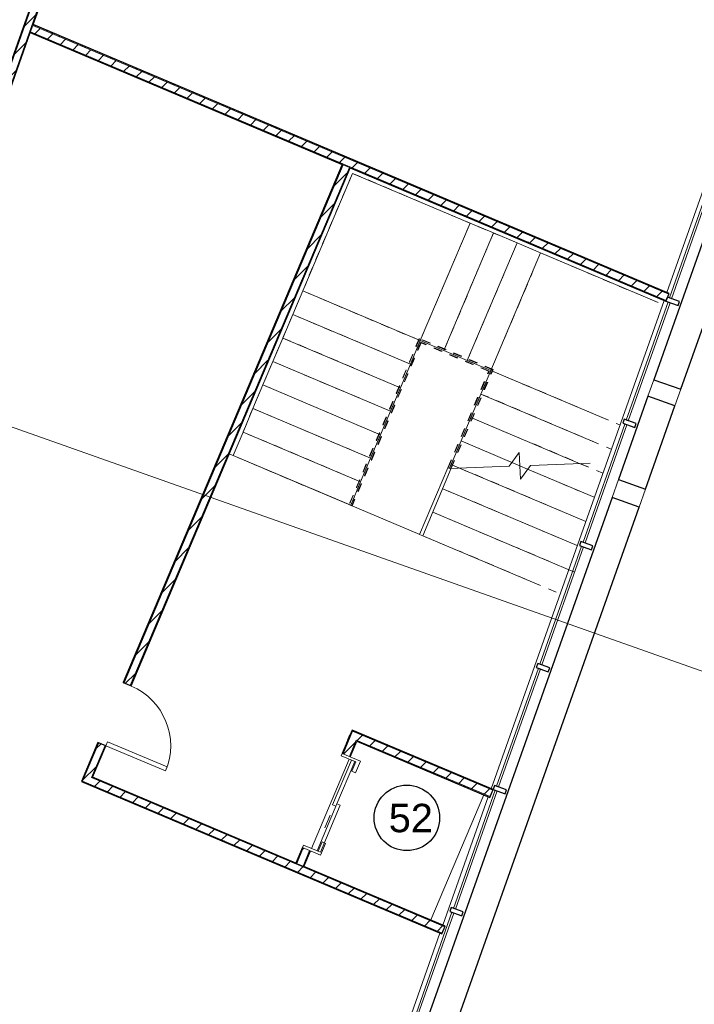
# Model space of a CAD drawing. Header units: millimetres. Extents: x 1512 to 2105, y 794 to 1149.
# Tile 201 of 256: x 1796 to 1804, y 1081 to 1093. Entities that reach past the tile are written whole.
import ezdxf

# ---------------------------------------------------------------- set-up
doc = ezdxf.new("R2010")
doc.units = ezdxf.units.MM
doc.linetypes.add('Overhead', pattern=[0.003969, 0.002381, -0.001587])
for name, color, linetype, lineweight in [('A-DOOR', 31, 'Continuous', 9), ('A-FLOR', 192, 'Continuous', 9), ('A-FLOR-HRAL', 11, 'Continuous', 9), ('A-FLOR-HRAL-MBND', 5, 'Overhead', 9), ('A-GENM', 13, 'Continuous', 9), ('A-GLAZ-CURT', 52, 'Continuous', 9), ('A-GLAZ-CWMG', 51, 'Continuous', 9), ('A-WALL', 113, 'Continuous', 9), ('A-WALL-PATT', 111, 'Continuous', 25), ('G-ANNO-SYMB', 111, 'Continuous', 9), ('S-STRS', 31, 'Continuous', 9), ('S-STRS-MBND', 31, 'Overhead', 9)]:
    doc.layers.add(name, color=color, linetype=linetype, lineweight=lineweight)
doc.styles.get("Standard").update_dxf_attribs({"font": 'arial.ttf'})
pattern_1 = [(45, (1895.92745, 1080.89862), (-0.212132, 0.212132), []), (135, (1895.92745, 1080.89862), (-0.212132, -0.212132), [])]
pattern_2 = [(0, (1895.92745, 1080.89862), (0, 0.15), []), (90, (1895.92745, 1080.89862), (-0.15, 9e-18), [])]
pattern_3 = [(45, (1895.92745, 1080.89862), (-0.10606602, 0.10606602), [])]

# ---------------------------------------------------------------- blocks, each defined once
blk = doc.blocks.new('Generic Models 3 - Generic Models 3-147078-اول')
at = {"layer": 'A-GENM', "lineweight": 25}
for p, q in [((-90.557, 13.447), (-92.617, 7.627)), ((-92.299, 7.515), (-90.239, 13.335)), ((-92.617, 7.627), (-92.299, 7.515)), ((-92.686, 7.434), (-93.033, 6.454)), ((-92.368, 7.321), (-92.686, 7.434)), ((-92.715, 6.341), (-92.368, 7.321)), ((-93.033, 6.454), (-92.715, 6.341)), ((-93.107, 6.244), (-95.989, -1.896)), ((-92.789, 6.131), (-93.107, 6.244)), ((-95.671, -2.008), (-92.789, 6.131))]:
    blk.add_line(p, q, dxfattribs=at)
at = {"layer": 'A-GENM'}
for p, q in [((-92.686, 7.434), (-92.617, 7.627)), ((-92.299, 7.515), (-92.368, 7.321)), ((-93.107, 6.244), (-93.033, 6.454)), ((-92.715, 6.341), (-92.789, 6.131))]:
    blk.add_line(p, q, dxfattribs=at)
blk = doc.blocks.new('System Panel - Glazed-137446-اول')
at = {"layer": 'A-GLAZ-CURT', "lineweight": 18}
for p, q in [((0.736, 0.049), (-0.736, 0.049)), ((-0.736, 0.049), (-0.736, 0.024)), ((-0.736, 0.024), (0.736, 0.024)), ((0.736, 0.024), (0.736, 0.049))]:
    blk.add_line(p, q, dxfattribs=at)
blk = doc.blocks.new('Rectangular Mullion - 50 x 150mm-137391-اول')
at = {"layer": 'A-GLAZ-CWMG', "lineweight": 25}
for p, q in [((-0.025, 0.075), (0.025, 0.075)), ((-0.025, -0.075), (-0.025, 0.075)), ((0.025, 0.075), (0.025, -0.075)), ((0.025, -0.075), (-0.025, -0.075))]:
    blk.add_line(p, q, dxfattribs=at)
blk = doc.blocks.new('Railing - Railing-191819-اول')
at = {"layer": 'A-FLOR-HRAL'}
for p, q in [((-95.368, 5.809), (-95.037, 6.592)), ((-95.331, 5.794), (-94.996, 6.586)), ((-95.018, 6.585), (-95.037, 6.592)), ((-95.018, 6.585), (-95.037, 6.592)), ((-95.018, 6.585), (-95.037, 6.592)), ((-95.018, 6.585), (-95.037, 6.592)), ((-95.018, 6.585), (-95.037, 6.592)), ((-94.996, 6.586), (-95.018, 6.585)), ((-94.996, 6.586), (-95.018, 6.585)), ((-94.996, 6.586), (-95.018, 6.585)), ((-94.996, 6.586), (-95.018, 6.585)), ((-94.996, 6.586), (-95.018, 6.585)), ((-95.331, 5.794), (-95.368, 5.809))]:
    blk.add_line(p, q, dxfattribs=at)
at = {"layer": 'A-FLOR-HRAL-MBND'}
for p, q in [((-95.372, 8.113), (-96.197, 6.16)), ((-95.369, 8.107), (-96.193, 6.158)), ((-95.369, 8.107), (-96.193, 6.158)), ((-95.369, 8.107), (-96.193, 6.158)), ((-95.369, 8.107), (-96.193, 6.158)), ((-94.505, 7.747), (-95.372, 8.113)), ((-94.512, 7.744), (-95.369, 8.107)), ((-94.512, 7.744), (-95.369, 8.107)), ((-94.512, 7.744), (-95.369, 8.107)), ((-94.512, 7.744), (-95.369, 8.107)), ((-95.353, 8.067), (-96.165, 6.146)), ((-95.353, 8.067), (-96.165, 6.146)), ((-95.353, 8.067), (-96.165, 6.146)), ((-95.353, 8.067), (-96.165, 6.146)), ((-95.35, 8.061), (-96.16, 6.144)), ((-94.551, 7.728), (-95.353, 8.067)), ((-94.551, 7.728), (-95.353, 8.067)), ((-94.551, 7.728), (-95.353, 8.067)), ((-94.551, 7.728), (-95.353, 8.067)), ((-94.558, 7.726), (-95.35, 8.061)), ((-95.037, 6.592), (-94.558, 7.726)), ((-95.031, 6.592), (-94.551, 7.728)), ((-95.031, 6.592), (-94.551, 7.728)), ((-95.031, 6.592), (-94.551, 7.728)), ((-95.031, 6.592), (-94.551, 7.728)), ((-95.001, 6.586), (-94.512, 7.744)), ((-95.001, 6.586), (-94.512, 7.744)), ((-95.001, 6.586), (-94.512, 7.744)), ((-95.001, 6.586), (-94.512, 7.744)), ((-94.996, 6.586), (-94.505, 7.747)), ((-96.16, 6.144), (-96.197, 6.16)), ((-96.165, 6.146), (-96.193, 6.158)), ((-96.165, 6.146), (-96.193, 6.158)), ((-96.165, 6.146), (-96.193, 6.158)), ((-96.165, 6.146), (-96.193, 6.158))]:
    blk.add_line(p, q, dxfattribs=at)
blk = doc.blocks.new('M_Single-Louvered - 0762 x 2032mm-226899-اول')
at = {"layer": 'A-DOOR', "lineweight": 18}
for p, q in [((0.33, 0.05), (0.33, 0.812)), ((0.381, 0.812), (0.33, 0.812)), ((0.381, 0.05), (0.381, 0.812)), ((0.381, 0.05), (0.33, 0.05))]:
    blk.add_line(p, q, dxfattribs=at)
at = {"layer": 'A-DOOR'}
blk.add_arc((0.381, 0.05), 0.762, 90, 180, dxfattribs=at)
blk = doc.blocks.new('Side_opening_ElevatorLift_Door_with_Call_buttons_9478_0001 - 12000 x 2290 Opening-236782-اول')
at = {"layer": 'A-DOOR', "lineweight": 18}
for p, q in [((-0.6, 0.18), (-0.6, -0.05)), ((-0.45, 0.18), (-0.6, 0.18)), ((-0.57, -0.05), (-0.57, 0.135)), ((-0.57, 0.135), (-0.45, 0.135)), ((0, 0.122), (-0.57, 0.122)), ((-0.57, 0.122), (-0.57, 0.08)), ((-0.45, 0.135), (-0.45, 0.18)), ((0.57, 0.165), (-0.03, 0.165)), ((-0.03, 0.165), (-0.03, 0.122)), ((-0.03, 0.122), (0.57, 0.122)), ((0, 0.08), (0, 0.122)), ((0.6, 0.18), (0.45, 0.18)), ((0.45, 0.18), (0.45, 0.135)), ((0.45, 0.135), (0.57, 0.135)), ((0.57, 0.122), (0.57, 0.165)), ((0.57, 0.135), (0.57, -0.05)), ((0.6, -0.05), (0.6, 0.18)), ((-0.57, 0.08), (0, 0.08)), ((-0.6, -0.05), (-0.57, -0.05)), ((0.57, -0.05), (0.6, -0.05))]:
    blk.add_line(p, q, dxfattribs=at)
at = {"layer": 'A-DOOR'}
for p, q in [((0.125, 0.1), (0.196, 0.1)), ((0.125, 0.1), (0.196, 0.1)), ((0.285, 0.1), (0.125, 0.1)), ((-0.863, -0.05), (-0.863, -0.053)), ((-0.736, -0.053), (-0.863, -0.053)), ((-0.832, -0.053), (-0.832, -0.056)), ((-0.832, -0.053), (-0.832, -0.056)), ((-0.832, -0.056), (-0.831, -0.056)), ((-0.768, -0.056), (-0.832, -0.056)), ((-0.832, -0.056), (-0.831, -0.056)), ((-0.831, -0.056), (-0.832, -0.056)), ((-0.83, -0.053), (-0.83, -0.055)), ((-0.77, -0.055), (-0.77, -0.053)), ((-0.769, -0.056), (-0.768, -0.056)), ((-0.769, -0.056), (-0.768, -0.056)), ((-0.768, -0.056), (-0.769, -0.056)), ((-0.768, -0.056), (-0.768, -0.053)), ((-0.768, -0.056), (-0.768, -0.053)), ((-0.736, -0.053), (-0.736, -0.05))]:
    blk.add_line(p, q, dxfattribs=at)

msp = doc.modelspace()

# ---------------------------------------------------------------- hatches: boundary and pattern name
at = {"layer": 'A-WALL-PATT', "lineweight": 9}
h = msp.add_hatch(dxfattribs=at)
h.set_pattern_fill('FP_2', color=256, style=0, pattern_type=2)
h.set_pattern_definition(pattern_1)
h.paths.add_polyline_path([(1791.544, 1080.334), (1792.779, 1083.822), (1792.769, 1083.825), (1791.535, 1080.337)], flags=0)
h.paths.add_polyline_path([(1794.447, 1088.535), (1796.35, 1093.908), (1796.34, 1093.911), (1794.438, 1088.538)], flags=0)
h.paths.add_polyline_path([(1797.751, 1097.867), (1798.234, 1099.231), (1798.225, 1099.235), (1797.742, 1097.871)], flags=0)
h = msp.add_hatch(dxfattribs=at)
h.set_pattern_fill('FP_4', color=256, style=0, pattern_type=2)
h.set_pattern_definition(pattern_3)
h.paths.add_polyline_path([(1791.619, 1080.307), (1792.854, 1083.795), (1792.779, 1083.822), (1791.544, 1080.334)], flags=0)
h.paths.add_polyline_path([(1794.523, 1088.508), (1796.425, 1093.881), (1796.35, 1093.908), (1794.447, 1088.535), (1794.464, 1088.529)], flags=0)
h.paths.add_polyline_path([(1797.827, 1097.841), (1798.308, 1099.201), (1798.234, 1099.231), (1797.751, 1097.867)], flags=0)
h = msp.add_hatch(dxfattribs=at)
h.set_pattern_fill('FP_3', color=256, style=0, pattern_type=2)
h.set_pattern_definition(pattern_2)
h.paths.add_polyline_path([(1791.629, 1080.304), (1792.864, 1083.791), (1792.854, 1083.795), (1791.619, 1080.307)], flags=0)
h.paths.add_polyline_path([(1794.532, 1088.505), (1796.435, 1093.878), (1796.425, 1093.881), (1794.523, 1088.508)], flags=0)
h.paths.add_polyline_path([(1797.836, 1097.837), (1798.318, 1099.197), (1798.308, 1099.201), (1797.827, 1097.841)], flags=0)
h = msp.add_hatch(dxfattribs=at)
h.set_pattern_fill('FP_4', color=256, style=0, pattern_type=2)
h.set_pattern_definition(pattern_3)
h.paths.add_polyline_path([(1803.457, 1089.457), (1803.488, 1089.531), (1796.014, 1092.69), (1795.987, 1092.614), (1801.864, 1090.13)], flags=0)
h = msp.add_hatch(dxfattribs=at)
h.set_pattern_fill('FP_3', color=256, style=0, pattern_type=2)
h.set_pattern_definition(pattern_2)
h.paths.add_polyline_path([(1803.488, 1089.531), (1803.492, 1089.54), (1796.017, 1092.699), (1796.014, 1092.69), (1801.864, 1090.217)], flags=0)
h = msp.add_hatch(dxfattribs=at)
h.set_pattern_fill('FP_2', color=256, style=0, pattern_type=2)
h.set_pattern_definition(pattern_1)
h.paths.add_polyline_path([(1803.453, 1089.448), (1803.457, 1089.457), (1795.987, 1092.614), (1795.984, 1092.605), (1801.864, 1090.119)], flags=0)
h = msp.add_hatch(dxfattribs=at)
h.set_pattern_fill('FP_3', color=256, style=0, pattern_type=2)
h.set_pattern_definition(pattern_2)
h.paths.add_polyline_path([(1796.594, 1083.799), (1796.789, 1084.26), (1796.78, 1084.264), (1796.585, 1083.803)], flags=0)
h.paths.add_polyline_path([(1797.086, 1084.962), (1799.659, 1091.051), (1799.65, 1091.055), (1797.076, 1084.966)], flags=0)
h = msp.add_hatch(dxfattribs=at)
h.set_pattern_fill('FP_4', color=256, style=0, pattern_type=2)
h.set_pattern_definition(pattern_3)
h.paths.add_polyline_path([(1796.672, 1083.777), (1796.863, 1084.229), (1796.789, 1084.26), (1796.598, 1083.809)], flags=0)
h.paths.add_polyline_path([(1797.159, 1084.931), (1799.733, 1091.02), (1799.659, 1091.051), (1797.086, 1084.962)], flags=0)
h = msp.add_hatch(dxfattribs=at)
h.set_pattern_fill('FP_2', color=256, style=0, pattern_type=2)
h.set_pattern_definition(pattern_1)
h.paths.add_polyline_path([(1796.712, 1083.847), (1796.872, 1084.225), (1796.863, 1084.229), (1796.703, 1083.851)], flags=0)
h.paths.add_polyline_path([(1797.169, 1084.927), (1799.742, 1091.016), (1799.733, 1091.02), (1797.159, 1084.931)], flags=0)
h = msp.add_hatch(dxfattribs=at)
h.set_pattern_fill('FP_2', color=256, style=0, pattern_type=2)
h.set_pattern_definition(pattern_1)
h.paths.add_polyline_path([(1801.418, 1083.701), (1801.422, 1083.71), (1799.766, 1084.409), (1799.763, 1084.4), (1800.93, 1083.907)], flags=0)
h = msp.add_hatch(dxfattribs=at)
h.set_pattern_fill('FP_2', color=256, style=0, pattern_type=2)
h.set_pattern_definition(pattern_1)
h.paths.add_polyline_path([(1799.115, 1082.842), (1799.192, 1083.025), (1799.183, 1083.029), (1799.106, 1082.846)], flags=0)
h.paths.add_polyline_path([(1799.659, 1084.131), (1799.772, 1084.396), (1799.763, 1084.4), (1799.65, 1084.134)], flags=0)
h = msp.add_hatch(dxfattribs=at)
h.set_pattern_fill('FP_4', color=256, style=0, pattern_type=2)
h.set_pattern_definition(pattern_3)
h.paths.add_polyline_path([(1799.189, 1082.811), (1799.266, 1082.994), (1799.192, 1083.025), (1799.115, 1082.842), (1799.183, 1082.814)], flags=0)
h.paths.add_polyline_path([(1799.733, 1084.099), (1799.814, 1084.291), (1799.741, 1084.323), (1799.659, 1084.131)], flags=0)
h = msp.add_hatch(dxfattribs=at)
h.set_pattern_fill('FP_4', color=256, style=0, pattern_type=2)
h.set_pattern_definition(pattern_3)
h.paths.add_polyline_path([(1801.386, 1083.627), (1801.418, 1083.701), (1799.772, 1084.396), (1799.741, 1084.323), (1800.724, 1083.907)], flags=0)
h = msp.add_hatch(dxfattribs=at)
h.set_pattern_fill('FP_3', color=256, style=0, pattern_type=2)
h.set_pattern_definition(pattern_2)
h.paths.add_polyline_path([(1801.383, 1083.618), (1801.386, 1083.627), (1799.814, 1084.291), (1799.81, 1084.282), (1800.699, 1083.907)], flags=0)
h = msp.add_hatch(dxfattribs=at)
h.set_pattern_fill('FP_3', color=256, style=0, pattern_type=2)
h.set_pattern_definition(pattern_2)
h.paths.add_polyline_path([(1799.198, 1082.807), (1799.275, 1082.99), (1799.266, 1082.994), (1799.189, 1082.811)], flags=0)
h.paths.add_polyline_path([(1799.742, 1084.096), (1799.82, 1084.278), (1799.81, 1084.282), (1799.733, 1084.099)], flags=0)
h = msp.add_hatch(dxfattribs=at)
h.set_pattern_fill('FP_4', color=256, style=0, pattern_type=2)
h.set_pattern_definition(pattern_3)
h.paths.add_polyline_path([(1800.825, 1082.022), (1800.856, 1082.096), (1796.703, 1083.851), (1796.672, 1083.777), (1798.784, 1082.885)], flags=0)
h = msp.add_hatch(dxfattribs=at)
h.set_pattern_fill('FP_3', color=256, style=0, pattern_type=2)
h.set_pattern_definition(pattern_2)
h.paths.add_polyline_path([(1800.856, 1082.096), (1800.86, 1082.105), (1796.716, 1083.856), (1796.712, 1083.847), (1799.626, 1082.615)], flags=0)
h = msp.add_hatch(dxfattribs=at)
h.set_pattern_fill('FP_2', color=256, style=0, pattern_type=2)
h.set_pattern_definition(pattern_1)
h.paths.add_polyline_path([(1800.821, 1082.013), (1800.825, 1082.022), (1796.598, 1083.809), (1796.594, 1083.799), (1798.784, 1082.874)], flags=0)

# ---------------------------------------------------------------- linework, layer by layer
msp.add_circle((1800.409, 1083.377), 0.385)
at = {"layer": 'A-FLOR'}
for p, q in [((1803.463, 1089.552), (1810.027, 1108.093)), ((1801.398, 1083.719), (1803.43, 1089.458)), ((1800.56, 1086.708), (1798.321, 1087.654)), ((1799.287, 1083.018), (1799.731, 1084.068)), ((1801.312, 1083.648), (1800.69, 1082.177)), ((1800.831, 1082.117), (1801.365, 1083.625)), ((1799.236, 1077.611), (1800.798, 1082.023))]:
    msp.add_line(p, q, dxfattribs=at)
at = {"layer": 'A-WALL', "lineweight": 25}
for p, q in [((1796.34, 1093.911), (1794.438, 1088.538)), ((1796.017, 1092.699), (1796.435, 1093.878)), ((1803.492, 1089.54), (1796.017, 1092.699)), ((1794.532, 1088.505), (1795.984, 1092.605)), ((1795.984, 1092.605), (1799.65, 1091.055)), ((1799.65, 1091.055), (1797.076, 1084.966)), ((1797.169, 1084.927), (1799.742, 1091.016)), ((1799.742, 1091.016), (1803.453, 1089.448)), ((1803.453, 1089.448), (1803.492, 1089.54)), ((1797.076, 1084.966), (1797.169, 1084.927)), ((1799.766, 1084.409), (1799.65, 1084.134)), ((1801.422, 1083.71), (1799.766, 1084.409)), ((1796.78, 1084.264), (1796.585, 1083.803)), ((1796.716, 1083.856), (1796.872, 1084.225)), ((1796.872, 1084.225), (1796.78, 1084.264)), ((1799.742, 1084.096), (1799.82, 1084.278)), ((1799.82, 1084.278), (1801.383, 1083.618)), ((1799.106, 1082.846), (1796.716, 1083.856)), ((1796.585, 1083.803), (1800.821, 1082.013)), ((1801.383, 1083.618), (1801.422, 1083.71)), ((1799.183, 1083.029), (1799.106, 1082.846)), ((1799.198, 1082.807), (1799.275, 1082.99)), ((1800.86, 1082.105), (1799.198, 1082.807)), ((1800.821, 1082.013), (1800.86, 1082.105))]:
    msp.add_line(p, q, dxfattribs=at)
at = {"layer": 'A-WALL'}
for p, q in [((1794.447, 1088.535), (1796.35, 1093.908)), ((1794.523, 1088.508), (1796.425, 1093.881)), ((1796.014, 1092.69), (1795.984, 1092.605)), ((1803.488, 1089.531), (1796.014, 1092.69)), ((1803.457, 1089.457), (1795.987, 1092.614)), ((1799.659, 1091.051), (1797.086, 1084.962)), ((1799.733, 1091.02), (1797.159, 1084.931)), ((1799.733, 1091.02), (1799.65, 1091.055)), ((1799.659, 1084.131), (1799.772, 1084.396)), ((1799.733, 1084.099), (1799.814, 1084.291)), ((1799.772, 1084.396), (1801.418, 1083.701)), ((1799.814, 1084.291), (1801.386, 1083.627)), ((1796.594, 1083.799), (1796.789, 1084.26)), ((1796.863, 1084.229), (1796.703, 1083.851)), ((1800.856, 1082.096), (1796.703, 1083.851)), ((1796.716, 1083.856), (1796.712, 1083.847)), ((1800.825, 1082.022), (1796.598, 1083.809)), ((1799.115, 1082.842), (1799.192, 1083.025)), ((1799.189, 1082.811), (1799.266, 1082.994)), ((1799.106, 1082.846), (1799.189, 1082.811))]:
    msp.add_line(p, q, dxfattribs=at)
at = {"layer": 'G-ANNO-SYMB', "color": 1}
msp.add_line((1774.19, 1095.609), (1814.778, 1081.24), dxfattribs=at)
at = {"layer": 'S-STRS'}
for p, q in [((1799.769, 1090.951), (1799.185, 1089.569)), ((1801.151, 1090.367), (1799.769, 1090.951)), ((1800.567, 1088.985), (1801.151, 1090.367)), ((1801.427, 1090.25), (1801.151, 1090.367)), ((1800.843, 1088.868), (1801.427, 1090.25)), ((1801.703, 1090.133), (1801.427, 1090.25)), ((1801.119, 1088.751), (1801.703, 1090.133)), ((1801.98, 1090.016), (1801.703, 1090.133)), ((1801.396, 1088.635), (1801.98, 1090.016)), ((1803.361, 1089.432), (1801.98, 1090.016)), ((1799.185, 1089.569), (1799.068, 1089.293)), ((1800.567, 1088.985), (1799.185, 1089.569)), ((1799.068, 1089.293), (1798.951, 1089.016)), ((1800.45, 1088.709), (1799.068, 1089.293)), ((1798.951, 1089.016), (1798.834, 1088.74)), ((1800.333, 1088.432), (1798.951, 1089.016)), ((1800.567, 1088.985), (1800.45, 1088.709)), ((1800.843, 1088.868), (1800.567, 1088.985)), ((1801.119, 1088.751), (1800.843, 1088.868)), ((1798.834, 1088.74), (1798.718, 1088.464)), ((1800.216, 1088.156), (1798.834, 1088.74)), ((1800.45, 1088.709), (1800.333, 1088.432)), ((1801.396, 1088.635), (1801.119, 1088.751)), ((1801.279, 1088.358), (1801.396, 1088.635)), ((1801.396, 1088.635), (1802.777, 1088.051)), ((1798.718, 1088.464), (1798.601, 1088.187)), ((1800.099, 1087.88), (1798.718, 1088.464)), ((1800.333, 1088.432), (1800.216, 1088.156)), ((1801.162, 1088.082), (1801.279, 1088.358)), ((1801.279, 1088.358), (1802.66, 1087.774)), ((1798.601, 1088.187), (1798.484, 1087.911)), ((1799.983, 1087.603), (1798.601, 1088.187)), ((1800.216, 1088.156), (1800.099, 1087.88)), ((1801.045, 1087.806), (1801.162, 1088.082)), ((1801.162, 1088.082), (1802.445, 1087.539)), ((1798.484, 1087.911), (1798.367, 1087.635)), ((1799.866, 1087.327), (1798.484, 1087.911)), ((1800.099, 1087.88), (1799.983, 1087.603)), ((1800.928, 1087.529), (1801.045, 1087.806)), ((1801.045, 1087.806), (1801.643, 1087.553)), ((1799.749, 1087.051), (1798.367, 1087.635)), ((1799.983, 1087.603), (1799.866, 1087.327)), ((1801.643, 1087.553), (1801.736, 1087.514)), ((1802.445, 1087.539), (1802.544, 1087.498)), ((1800.911, 1087.488), (1800.928, 1087.529)), ((1800.928, 1087.529), (1801.027, 1087.488)), ((1801.027, 1087.488), (1802.51, 1086.861)), ((1801.736, 1087.514), (1801.828, 1087.474)), ((1801.828, 1087.474), (1802.611, 1087.144)), ((1799.866, 1087.327), (1799.749, 1087.051)), ((1800.83, 1087.245), (1802.41, 1086.577)), ((1800.714, 1086.969), (1802.38, 1086.264)), ((1800.597, 1086.692), (1801.96, 1086.116))]:
    msp.add_line(p, q, dxfattribs=at)
at = {"layer": 'S-STRS', "linetype": 'Overhead'}
for p, q in [((1800.567, 1088.985), (1801.151, 1090.367)), ((1800.843, 1088.868), (1801.427, 1090.25)), ((1801.119, 1088.751), (1801.703, 1090.133)), ((1801.396, 1088.635), (1801.98, 1090.016)), ((1800.567, 1088.985), (1799.185, 1089.569)), ((1800.45, 1088.709), (1799.068, 1089.293)), ((1800.333, 1088.432), (1798.951, 1089.016)), ((1800.216, 1088.156), (1798.834, 1088.74)), ((1801.396, 1088.635), (1802.777, 1088.051)), ((1800.099, 1087.88), (1798.718, 1088.464)), ((1801.279, 1088.358), (1802.66, 1087.774)), ((1799.983, 1087.603), (1798.601, 1088.187)), ((1801.162, 1088.082), (1802.445, 1087.539)), ((1799.866, 1087.327), (1798.484, 1087.911)), ((1801.045, 1087.806), (1801.643, 1087.553)), ((1801.643, 1087.553), (1801.736, 1087.514)), ((1802.445, 1087.539), (1802.544, 1087.498)), ((1800.928, 1087.529), (1801.027, 1087.488)), ((1801.027, 1087.488), (1802.31, 1086.945)), ((1801.736, 1087.514), (1801.828, 1087.474)), ((1801.828, 1087.474), (1802.427, 1087.222)), ((1800.83, 1087.245), (1802.193, 1086.669)), ((1800.714, 1086.969), (1802.076, 1086.393)), ((1800.597, 1086.692), (1802.21, 1086.011))]:
    msp.add_line(p, q, dxfattribs=at)
at = {"layer": 'S-STRS-MBND'}
for p, q in [((1799.769, 1090.951), (1798.367, 1087.635)), ((1803.361, 1089.432), (1799.769, 1090.951)), ((1800.567, 1088.985), (1801.151, 1090.367)), ((1800.567, 1088.985), (1801.151, 1090.367)), ((1800.843, 1088.868), (1801.427, 1090.25)), ((1800.843, 1088.868), (1801.427, 1090.25)), ((1801.119, 1088.751), (1801.703, 1090.133)), ((1801.119, 1088.751), (1801.703, 1090.133)), ((1801.396, 1088.635), (1801.98, 1090.016)), ((1801.396, 1088.635), (1801.98, 1090.016)), ((1800.567, 1088.985), (1799.185, 1089.569)), ((1800.567, 1088.985), (1799.185, 1089.569)), ((1800.45, 1088.709), (1799.068, 1089.293)), ((1800.45, 1088.709), (1799.068, 1089.293)), ((1800.333, 1088.432), (1798.951, 1089.016)), ((1800.333, 1088.432), (1798.951, 1089.016)), ((1800.567, 1088.985), (1799.749, 1087.051)), ((1801.396, 1088.635), (1800.567, 1088.985)), ((1800.216, 1088.156), (1798.834, 1088.74)), ((1800.216, 1088.156), (1798.834, 1088.74)), ((1800.911, 1087.488), (1801.396, 1088.635)), ((1801.396, 1088.635), (1802.777, 1088.051)), ((1801.396, 1088.635), (1802.912, 1087.994)), ((1800.099, 1087.88), (1798.718, 1088.464)), ((1800.099, 1087.88), (1798.718, 1088.464)), ((1801.279, 1088.358), (1802.66, 1087.774)), ((1801.279, 1088.358), (1802.811, 1087.71)), ((1799.983, 1087.603), (1798.601, 1088.187)), ((1799.983, 1087.603), (1798.601, 1088.187)), ((1801.162, 1088.082), (1802.445, 1087.539)), ((1801.162, 1088.082), (1802.711, 1087.427)), ((1799.866, 1087.327), (1798.484, 1087.911)), ((1799.866, 1087.327), (1798.484, 1087.911)), ((1801.045, 1087.806), (1801.643, 1087.553)), ((1801.045, 1087.806), (1801.643, 1087.553)), ((1799.749, 1087.051), (1798.367, 1087.635)), ((1800.928, 1087.529), (1801.027, 1087.488)), ((1800.928, 1087.529), (1801.027, 1087.488)), ((1801.736, 1087.514), (1801.828, 1087.474)), ((1801.736, 1087.514), (1801.828, 1087.474))]:
    msp.add_line(p, q, dxfattribs=at)
at = {"layer": 'S-STRS-MBND', "linetype": 'Continuous'}
for p, q in [((1801.73, 1087.67), (1801.611, 1087.509)), ((1801.742, 1087.357), (1801.73, 1087.67)), ((1802.563, 1087.544), (1801.861, 1087.518)), ((1801.611, 1087.509), (1800.909, 1087.483)), ((1801.861, 1087.518), (1801.742, 1087.357))]:
    msp.add_line(p, q, dxfattribs=at)

# ---------------------------------------------------------------- block references
at = {"layer": 'A-DOOR', "rotation": 247.0881603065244}
for name, p in [('M_Single-Louvered - 0762 x 2032mm-226899-اول', (1796.974, 1084.595)), ('Side_opening_ElevatorLift_Door_with_Call_buttons_9478_0001 - 12000 x 2290 Opening-236782-اول', (1799.463, 1083.562))]:
    msp.add_blockref(name, p, dxfattribs=at)
at = {"layer": 'A-FLOR-HRAL'}
msp.add_blockref('Railing - Railing-191819-اول', (1895.927, 1080.899), dxfattribs=at)
at = {"layer": 'A-GENM'}
msp.add_blockref('Generic Models 3 - Generic Models 3-147078-اول', (1895.927, 1080.899), dxfattribs=at)
at = {"layer": 'A-GLAZ-CURT', "rotation": 70.50507531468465}
for p in [(1803.786, 1090.164), (1803.278, 1088.729), (1802.77, 1087.295), (1802.262, 1085.86), (1801.754, 1084.426), (1801.247, 1082.991), (1800.739, 1081.557)]:
    msp.add_blockref('System Panel - Glazed-137446-اول', p, dxfattribs=at)
at = {"layer": 'A-GLAZ-CWMG', "extrusion": (0, 0, -1), "rotation": 109.4949246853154}
for p in [(-1803.532, 1089.446), (-1803.024, 1088.012), (-1802.516, 1086.577), (-1802.008, 1085.143), (-1801.501, 1083.708), (-1800.993, 1082.274)]:
    msp.add_blockref('Rectangular Mullion - 50 x 150mm-137391-اول', p, dxfattribs=at)

# ---------------------------------------------------------------- texts
at = {"insert": (1800.196, 1083.542), "char_height": 0.3338, "attachment_point": 1}
msp.add_mtext_dynamic_manual_height_columns('52', width=12.83273, gutter_width=1.669, heights=[0], dxfattribs=at)

doc.saveas('drawing.dxf')
